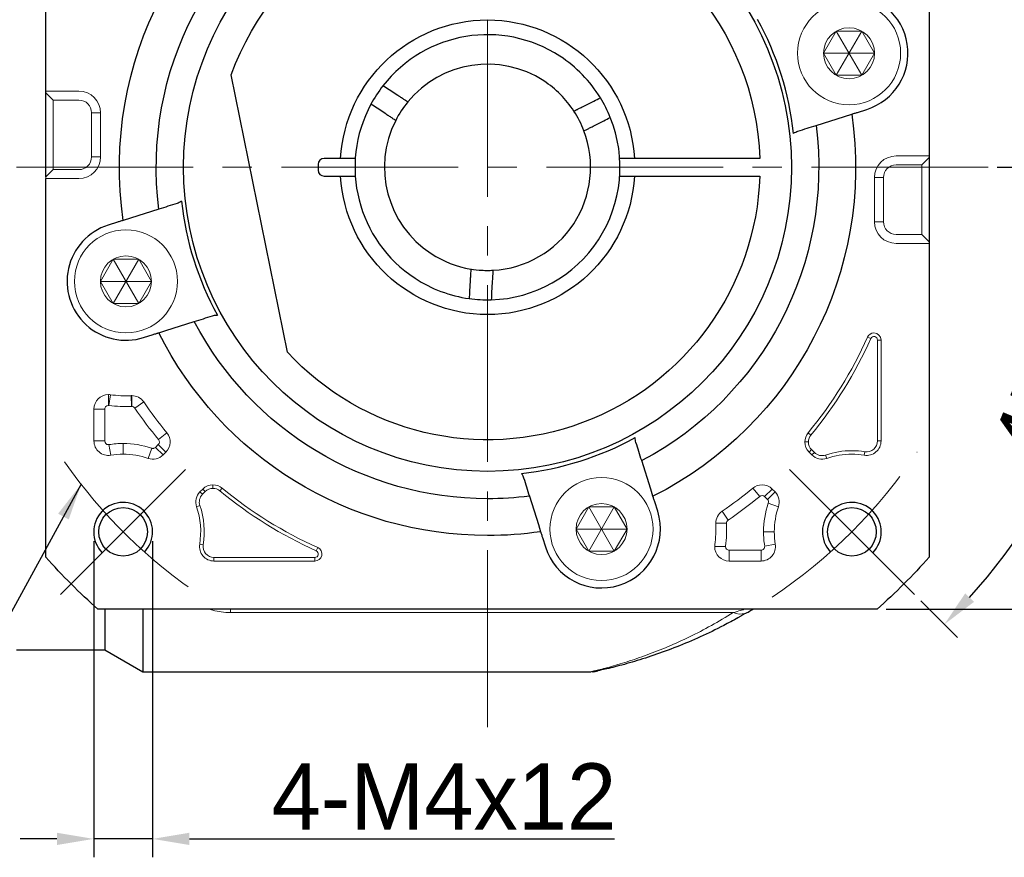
# Model space of a CAD drawing. Header units: millimetres. Extents: x 1333 to 1836, y 975 to 1331.
# Tile 3 of 11: x 1398 to 1465, y 1163 to 1220. Entities that reach past the tile are written whole.
import ezdxf

# ---------------------------------------------------------------- set-up
doc = ezdxf.new("R2010")
doc.units = ezdxf.units.MM
doc.header["$PDSIZE"] = -5
doc.linetypes.add('点画线', pattern=[18, 12, -2, 2, -2])
doc.layers.get('0').update_dxf_attribs({"lineweight": 18})
doc.layers.get('Defpoints').update_dxf_attribs({"lineweight": 18})
for name, color, linetype, lineweight in [('7中心线层', 7, '点画线', 18), ('尺寸线', 7, 'Continuous', 18), ('尺寸线层', 3, 'Continuous', 18), ('粗实线', 7, 'Continuous', 50), ('细实线', 7, 'Continuous', 18)]:
    doc.layers.add(name, color=color, linetype=linetype, lineweight=lineweight)
doc.styles.add('工程字', font='txt')
doc.dimstyles.new('副本 ISO-25', dxfattribs={"dimtxt": 4.5, "dimasz": 2.5, "dimexe": 1.25, "dimexo": 0.625, "dimtad": 1, "dimtxsty": '工程字', "dimcen": 2.5, "dimdle": 5, "dimadec": 0, "dimazin": 0, "dimtfac": 1, "dimtmove": 0, "dimatfit": 3, "dimfxl": 1, "dimtolj": 1, "dimarcsym": 0})

# ---------------------------------------------------------------- blocks, each defined once
blk = doc.blocks.new('*D80')
at = {"layer": 'Defpoints', "color": 0, "lineweight": -2}
for p in [(1402.78, 1184.766), (1406.78, 1184.766), (1402.78, 1163.923)]:
    blk.add_point(p, dxfattribs=at)
at = {"layer": '尺寸线层', "color": 0, "lineweight": -2}
for p, q in [((1402.78, 1184.141), (1402.78, 1162.673)), ((1406.78, 1184.141), (1406.78, 1162.673)), ((1400.28, 1163.923), (1397.78, 1163.923)), ((1406.78, 1163.923), (1402.78, 1163.923)), ((1409.28, 1163.923), (1438.144, 1163.923))]:
    blk.add_line(p, q, dxfattribs=at)
for points in [[(1400.28, 1163.506), (1400.28, 1164.34), (1402.78, 1163.923)], [(1409.28, 1164.34), (1409.28, 1163.506), (1406.78, 1163.923)]]:
    blk.add_solid(points, dxfattribs=at)
at = {"layer": '尺寸线层', "color": 0, "insert": (1426.571, 1166.798), "char_height": 4.5, "attachment_point": 5, "style": '工程字'}
blk.add_mtext('\\A1;4-M4x12', dxfattribs=at)
blk = doc.blocks.new('*D81')
at = {"layer": 'Defpoints', "color": 0, "lineweight": -2}
for p in [(1455.986, 1239.515), (1455.986, 1179.515), (1481.364, 1179.515)]:
    blk.add_point(p, dxfattribs=at)
at = {"layer": '尺寸线层', "color": 0, "lineweight": -2}
for p, q in [((1456.611, 1239.515), (1482.614, 1239.515)), ((1481.364, 1237.015), (1481.364, 1182.015)), ((1456.611, 1179.515), (1482.614, 1179.515))]:
    blk.add_line(p, q, dxfattribs=at)
for points in [[(1481.781, 1237.015), (1480.947, 1237.015), (1481.364, 1239.515)], [(1480.947, 1182.015), (1481.781, 1182.015), (1481.364, 1179.515)]]:
    blk.add_solid(points, dxfattribs=at)
at = {"layer": '尺寸线层', "color": 0, "insert": (1478.489, 1209.515), "char_height": 4.5, "attachment_point": 5, "rotation": 90, "style": '工程字'}
blk.add_mtext('\\A1;60', dxfattribs=at)
blk = doc.blocks.new('*D82')
at = {"layer": 'Defpoints', "color": 0, "lineweight": -2}
for p in [(1458.52, 1238.506), (1450.034, 1230.021), (1471.892, 1220.866), (1375.615, 1209.515), (1463.528, 1209.515)]:
    blk.add_point(p, dxfattribs=at)
at = {"layer": '尺寸线层', "color": 0, "lineweight": -2}
for p, q in [((1458.962, 1238.948), (1461.424, 1241.411)), ((1464.153, 1209.515), (1474.636, 1209.515))]:
    blk.add_line(p, q, dxfattribs=at)
blk.add_arc((1429.528, 1209.515), 43.858, 3.26643, 41.73357, dxfattribs=at)
for points in [[(1462.56, 1238.996), (1461.954, 1238.423), (1460.541, 1240.527)], [(1472.899, 1212.002), (1473.731, 1212.025), (1473.386, 1209.515)]]:
    blk.add_solid(points, dxfattribs=at)
at = {"layer": '尺寸线层', "color": 0, "insert": (1472.704, 1227.399), "char_height": 4.5, "attachment_point": 5, "rotation": 292.5, "style": '工程字'}
blk.add_mtext('\\A1;45%%d', dxfattribs=at)
blk = doc.blocks.new('*D83')
at = {"layer": 'Defpoints', "color": 0, "lineweight": -2}
for p in [(1375.615, 1209.515), (1463.528, 1209.515), (1450.034, 1189.008), (1467.532, 1187.573), (1458.52, 1180.523)]:
    blk.add_point(p, dxfattribs=at)
at = {"layer": '尺寸线层', "color": 0, "lineweight": -2}
for p, q in [((1464.153, 1209.515), (1474.661, 1209.515)), ((1458.962, 1180.081), (1461.442, 1177.601))]:
    blk.add_line(p, q, dxfattribs=at)
blk.add_arc((1429.528, 1209.515), 43.883, 318.26459, 356.73541, dxfattribs=at)
for points in [[(1473.756, 1207.004), (1472.923, 1207.027), (1473.411, 1209.515)], [(1461.972, 1180.588), (1462.578, 1180.016), (1460.558, 1178.485)]]:
    blk.add_solid(points, dxfattribs=at)
at = {"layer": '尺寸线层', "color": 0, "insert": (1467.414, 1193.822), "char_height": 4.5, "attachment_point": 5, "rotation": 67.5, "style": '工程字'}
blk.add_mtext('\\A1;45%%d', dxfattribs=at)

msp = doc.modelspace()

# ---------------------------------------------------------------- linework, layer by layer
for p, q in [((1399.5283, 1214.5703), (1399.5283, 1214.68)), ((1399.5283, 1214.68), (1400.0283, 1214.68)), ((1399.5283, 1214.5703), (1400.0283, 1214.0715)), ((1399.5283, 1213.5727), (1399.5283, 1214.5703)), ((1400.0283, 1214.68), (1401.7783, 1214.68)), ((1400.0283, 1214.0715), (1401.7783, 1214.0715)), ((1399.5283, 1209.8549), (1399.5283, 1213.5727)), ((1402.636, 1213.2138), (1402.7458, 1213.2138)), ((1402.636, 1213.2138), (1402.636, 1210.2138)), ((1403.2446, 1213.2138), (1402.7458, 1213.2138)), ((1403.2446, 1213.2138), (1403.2446, 1210.2138)), ((1399.5283, 1208.8573), (1399.5283, 1209.8549)), ((1402.636, 1210.2138), (1402.7458, 1210.2138)), ((1403.2446, 1210.2138), (1402.7458, 1210.2138)), ((1457.2783, 1210.2816), (1459.0283, 1210.2816)), ((1459.5283, 1210.2816), (1459.0283, 1210.2816)), ((1459.5283, 1210.1718), (1459.0283, 1209.6731)), ((1459.5283, 1210.2816), (1459.5283, 1210.1718)), ((1459.5283, 1210.1718), (1459.5283, 1209.1743)), ((1399.5283, 1208.8573), (1400.0283, 1209.3561)), ((1401.7783, 1209.3561), (1400.0283, 1209.3561)), ((1457.2783, 1209.6731), (1459.0283, 1209.6731)), ((1459.5283, 1209.1743), (1459.5283, 1205.4564)), ((1399.5283, 1208.7475), (1399.5283, 1208.8573)), ((1399.5283, 1208.7475), (1400.0283, 1208.7475)), ((1401.7783, 1208.7475), (1400.0283, 1208.7475)), ((1455.812, 1205.8154), (1455.812, 1208.8154)), ((1456.4206, 1205.8154), (1456.4206, 1208.8154)), ((1459.5283, 1205.4564), (1459.5283, 1204.4589)), ((1459.0283, 1204.9576), (1457.2783, 1204.9576)), ((1459.5283, 1204.4589), (1459.0283, 1204.9576)), ((1459.5283, 1204.4589), (1459.5283, 1204.3491)), ((1459.0283, 1204.3491), (1457.2783, 1204.3491)), ((1459.5283, 1204.3491), (1459.0283, 1204.3491)), ((1455.5593, 1197.8863), (1455.3396, 1197.9845)), ((1456.0181, 1197.7885), (1456.2588, 1197.7885)), ((1456.0181, 1197.7885), (1456.0181, 1190.9351)), ((1456.2588, 1190.9351), (1456.2588, 1197.7885)), ((1403.7783, 1193.3531), (1403.7783, 1194.0834)), ((1403.8124, 1193.3509), (1403.9118, 1194.0743)), ((1405.3544, 1193.2804), (1405.3213, 1194.0098)), ((1405.3657, 1193.2806), (1405.3657, 1194.0108)), ((1402.7978, 1193.1029), (1402.7978, 1190.9351)), ((1403.528, 1193.1029), (1402.7978, 1193.1029)), ((1403.528, 1190.9351), (1403.528, 1193.1029)), ((1405.5725, 1193.1714), (1406.1756, 1193.5829)), ((1407.1854, 1191.0274), (1407.7479, 1191.4929)), ((1451.4941, 1191.3395), (1451.3087, 1191.4929)), ((1403.528, 1190.9351), (1402.7978, 1190.9351)), ((1403.8184, 1190.688), (1403.9354, 1189.9673)), ((1404.7796, 1190.0354), (1404.7796, 1190.7655)), ((1406.7226, 1190.4422), (1406.4861, 1189.7514)), ((1407.1695, 1190.6909), (1406.9807, 1190.502)), ((1406.9807, 1190.502), (1407.497, 1189.9857)), ((1407.1695, 1190.6909), (1407.6858, 1190.1745)), ((1451.3243, 1190.8679), (1451.0836, 1190.8679)), ((1456.0181, 1190.9351), (1456.2588, 1190.9351)), ((1407.497, 1189.9857), (1407.6858, 1190.1745)), ((1451.541, 1190.3447), (1451.3708, 1190.1745)), ((1451.3708, 1190.1745), (1451.5596, 1189.9857)), ((1451.7298, 1190.1559), (1451.541, 1190.3447)), ((1451.7298, 1190.1559), (1451.5596, 1189.9857)), ((1452.4925, 1189.9791), (1452.5705, 1189.7514)), ((1455.1598, 1190.2049), (1455.1212, 1189.9673)), ((1410.8816, 1187.7186), (1410.8816, 1187.9593)), ((1411.3532, 1187.5488), (1411.5066, 1187.7342)), ((1448.0154, 1187.1716), (1447.55, 1187.7342)), ((1410.1883, 1187.6721), (1409.9994, 1187.4832)), ((1410.1696, 1187.313), (1409.9994, 1187.4832)), ((1410.1696, 1187.313), (1410.3585, 1187.5019)), ((1410.3585, 1187.5019), (1410.1883, 1187.6721)), ((1448.352, 1187.1558), (1448.8683, 1187.6721)), ((1448.352, 1187.1558), (1448.5409, 1186.9669)), ((1448.5409, 1186.9669), (1449.0572, 1187.4832)), ((1449.0572, 1187.4832), (1448.8683, 1187.6721)), ((1409.9928, 1186.5503), (1409.7651, 1186.4724)), ((1448.6007, 1186.7089), (1449.2915, 1186.4724)), ((1445.8715, 1185.5587), (1445.46, 1186.1619)), ((1445.7622, 1185.3519), (1445.032, 1185.3519)), ((1449.0075, 1184.7658), (1448.2774, 1184.7658)), ((1410.2186, 1183.8831), (1409.981, 1183.9216)), ((1445.6898, 1183.7646), (1444.9594, 1183.7646)), ((1448.3548, 1183.8047), (1449.0756, 1183.9216)), ((1417.9001, 1183.4835), (1417.9982, 1183.7033)), ((1448.1078, 1183.5143), (1445.9399, 1183.5143)), ((1445.9399, 1183.5143), (1445.9399, 1182.7841)), ((1448.1078, 1183.5143), (1448.1078, 1182.7841)), ((1417.8023, 1183.0248), (1410.9488, 1183.0248)), ((1410.9488, 1183.0248), (1410.9488, 1182.7841)), ((1410.9488, 1182.7841), (1417.8023, 1182.7841)), ((1417.8023, 1183.0248), (1417.8023, 1182.7841)), ((1445.9399, 1182.7841), (1448.1078, 1182.7841)), ((1412.064, 1179.2801), (1412.064, 1179.5146)), ((1446.2172, 1179.2801), (1412.064, 1179.2801))]:
    msp.add_line(p, q)
for centre in [(1454.0865, 1217.2577), (1404.9701, 1201.7714), (1437.2715, 1184.9564)]:
    msp.add_circle(centre, 1.7321)
at = {"extrusion": (0, 0, -1)}
for centre, radius, start, end in [((-1401.7783, 1213.2138), 1.4663, 90, 180), ((-1401.7783, 1213.2138), 0.8577, 90, 180), ((-1401.7783, 1210.2138), 1.4663, 180, 270), ((-1401.7783, 1210.2138), 0.8577, 180, 270), ((-1457.2783, 1208.8154), 1.4663, 0, 90), ((-1457.2783, 1208.8154), 0.8577, 0, 90), ((-1457.2783, 1205.8154), 1.4663, 270, 0), ((-1457.2783, 1205.8154), 0.8577, 270, 0), ((-1429.5283, 1209.5146), 28.2695, 204.070615, 219.60525), ((-1404.9701, 1201.7714), 7.7695, 267.40882, 277.82827), ((-1429.5283, 1209.5146), 28.2695, 320.39475, 325.697413), ((-1452.0641, 1190.8679), 0.7398, 0, 39.60525), ((-1452.0641, 1190.8679), 0.7398, 315, 0), ((-1455.2783, 1190.9351), 0.7398, 180, 279.218623), ((-1404.7796, 1184.7658), 5.2695, 80.781377, 90), ((-1404.7796, 1184.7658), 5.2695, 90, 108.896119), ((-1452.253, 1190.679), 0.7398, 251.103881, 315), ((-1454.277, 1184.7658), 5.2695, 71.103881, 90), ((-1454.277, 1184.7658), 5.2695, 90, 99.218623), ((-1429.5283, 1209.5146), 28.2695, 294.070615, 309.60525), ((-1429.5283, 1209.5146), 28.2695, 230.39475, 235.697413), ((-1410.6927, 1186.7899), 0.7398, 341.103881, 45), ((-1410.8816, 1186.9788), 0.7398, 45, 90), ((-1410.8816, 1186.9788), 0.7398, 90, 129.60525), ((-1404.7796, 1184.7658), 5.2695, 161.103881, 189.218623), ((-1454.277, 1184.7658), 5.2695, 0, 18.896119), ((-1437.2715, 1184.9564), 7.7695, 177.40882, 187.82827), ((-1454.277, 1184.7658), 5.2695, 350.781377, 0), ((-1410.9488, 1183.7646), 0.7398, 270, 9.218623)]:
    msp.add_arc(centre, radius, start, end, dxfattribs=at)
for centre, radius, start, end in [((1429.5283, 1209.5146), 28.5102, 320.39475, 335.929385), ((1455.7783, 1197.7885), 0.4805, 90, 155.929385), ((1455.7783, 1197.7885), 0.4805, 0, 90), ((1403.7783, 1193.1029), 0.9805, 90, 180), ((1403.7783, 1193.1029), 0.9805, 82.17173, 90), ((1405.3657, 1193.0303), 0.9805, 90, 92.59118), ((1405.3657, 1193.0303), 0.9805, 34.302587, 90), ((1404.9701, 1201.7714), 8.4997, 262.17173, 272.59118), ((1429.5283, 1209.5146), 28.9997, 214.302587, 219.60525), ((1406.9925, 1190.8679), 0.9805, 315, 39.60525), ((1452.0641, 1190.8679), 0.9805, 140.39475, 180), ((1403.7783, 1190.9351), 0.9805, 180, 279.218623), ((1404.7796, 1184.7658), 5.9997, 90, 99.218623), ((1404.7796, 1184.7658), 5.9997, 71.103881, 90), ((1452.0641, 1190.8679), 0.9805, 180, 225), ((1455.2783, 1190.9351), 0.9805, 260.781377, 0), ((1406.8036, 1190.679), 0.9805, 251.103881, 315), ((1452.253, 1190.679), 0.9805, 225, 288.896119), ((1454.277, 1184.7658), 5.5102, 90, 108.896119), ((1454.277, 1184.7658), 5.5102, 80.781377, 90), ((1410.8816, 1186.9788), 0.9805, 90, 135), ((1410.8816, 1186.9788), 0.9805, 50.39475, 90), ((1448.175, 1186.9788), 0.9805, 90, 129.60525), ((1448.175, 1186.9788), 0.9805, 45, 90), ((1410.6927, 1186.7899), 0.9805, 135, 198.896119), ((1429.5283, 1209.5146), 28.5102, 230.39475, 245.929385), ((1429.5283, 1209.5146), 28.9997, 304.302587, 309.60525), ((1448.3639, 1186.7899), 0.9805, 341.103881, 45), ((1404.7796, 1184.7658), 5.5102, 350.781377, 18.896119), ((1454.277, 1184.7658), 5.9997, 161.103881, 180), ((1446.0125, 1185.3519), 0.9805, 124.302587, 180), ((1446.0125, 1185.3519), 0.9805, 180, 182.59118), ((1437.2715, 1184.9564), 8.4997, 352.17173, 2.59118), ((1454.277, 1184.7658), 5.9997, 180, 189.218623), ((1410.9488, 1183.7646), 0.9805, 170.781377, 270), ((1445.9399, 1183.7646), 0.9805, 172.17173, 180), ((1445.9399, 1183.7646), 0.9805, 180, 270), ((1448.1078, 1183.7646), 0.9805, 270, 9.218623), ((1417.8023, 1183.2646), 0.4805, 270, 65.929385)]:
    msp.add_arc(centre, radius, start, end)
msp.add_ellipse((1446.2172, 1181.0456), major_axis=(-1.0114, 1.7254), ratio=0.6888272, start_param=2.4365012, end_param=2.9666747)
for points, knots in [([(1455.5593, 1197.8863), (1455.591, 1197.9296), (1455.6543, 1198.0159), (1455.8315, 1198.0378), (1455.9843, 1197.9456), (1456.0068, 1197.8409), (1456.0181, 1197.7885)], [0, 0, 0, 0, 0.2504474, 0.5, 0.7495526, 1, 1, 1, 1]), ([(1403.528, 1193.1029), (1403.5442, 1193.1707), (1403.5763, 1193.3055), (1403.7112, 1193.3373), (1403.7783, 1193.3531)], [0, 0, 0, 0, 0.5025738, 1, 1, 1, 1]), ([(1405.3657, 1193.2806), (1405.4068, 1193.2752), (1405.4892, 1193.2643), (1405.5447, 1193.2024), (1405.5725, 1193.1714)], [0, 0, 0, 0, 0.499116, 1, 1, 1, 1]), ([(1403.8184, 1190.688), (1403.8051, 1190.6866), (1403.7289, 1190.6784), (1403.5747, 1190.7399), (1403.5436, 1190.87), (1403.528, 1190.9351)], [0, 0, 0, 0, 0.0952819, 0.5467814, 1, 1, 1, 1]), ([(1406.9807, 1190.502), (1406.9425, 1190.4745), (1406.8886, 1190.4358), (1406.7948, 1190.4252), (1406.7494, 1190.4359), (1406.7226, 1190.4422)], [0, 0, 0, 0, 0.4976567, 0.7030632, 1, 1, 1, 1]), ([(1407.1854, 1191.0274), (1407.2151, 1190.9698), (1407.2745, 1190.8546), (1407.2045, 1190.7454), (1407.1695, 1190.6909)], [0, 0, 0, 0, 0.5, 1, 1, 1, 1]), ([(1448.0154, 1187.1716), (1448.0731, 1187.2013), (1448.1883, 1187.2608), (1448.2974, 1187.1908), (1448.352, 1187.1558)], [0, 0, 0, 0, 0.5, 1, 1, 1, 1]), ([(1445.7622, 1185.3519), (1445.7677, 1185.3931), (1445.7786, 1185.4755), (1445.8405, 1185.5309), (1445.8715, 1185.5587)], [0, 0, 0, 0, 0.499116, 1, 1, 1, 1]), ([(1445.9399, 1183.5143), (1445.8722, 1183.5304), (1445.7373, 1183.5626), (1445.7056, 1183.6975), (1445.6898, 1183.7646)], [0, 0, 0, 0, 0.5025738, 1, 1, 1, 1]), ([(1448.3548, 1183.8047), (1448.347, 1183.7279), (1448.3313, 1183.5744), (1448.1823, 1183.5343), (1448.1078, 1183.5143)], [0, 0, 0, 0, 0.500011, 1, 1, 1, 1]), ([(1417.9001, 1183.4835), (1417.9433, 1183.4518), (1418.0296, 1183.3886), (1418.0516, 1183.2114), (1417.9593, 1183.0586), (1417.8547, 1183.0361), (1417.8023, 1183.0248)], [0, 0, 0, 0, 0.2504474, 0.5, 0.7495526, 1, 1, 1, 1]), ([(1410.7041, 1179.5052), (1410.7621, 1179.4854), (1410.8213, 1179.4666), (1411.0591, 1179.3971), (1411.2483, 1179.3546), (1411.6484, 1179.2957), (1411.8534, 1179.2801), (1412.064, 1179.2801)], [0, 0, 0, 0, 0.1454819, 0.1454819, 0.572741, 0.572741, 1, 1, 1, 1]), ([(1436.759, 1175.3197), (1436.798, 1175.329), (1437.0508, 1175.3899), (1437.7619, 1175.5689), (1438.9924, 1175.9299), (1440.3559, 1176.3957), (1441.7838, 1176.9609), (1443.2511, 1177.6275), (1444.734, 1178.3888), (1445.7225, 1178.9828), (1446.2172, 1179.2801)], [0, 0, 0, 0, 0.0287584, 0.1679333, 0.3071957, 0.4454802, 0.5836293, 0.7220356, 0.8609002, 1, 1, 1, 1]), ([(1446.2172, 1179.2801), (1446.3952, 1179.333), (1446.6697, 1179.4145), (1446.8882, 1179.4821), (1446.9322, 1179.4958), (1446.9366, 1179.4972)], [0, 0, 0, 0, 0.6302264, 0.9714081, 1, 1, 1, 1]), ([(1436.5269, 1175.2652), (1436.5224, 1175.2641), (1436.5159, 1175.2625), (1436.5764, 1175.2766), (1436.703, 1175.3064), (1436.759, 1175.3197)], [0, 0, 0, 0, 0.0002341, 0.6278325, 1, 1, 1, 1])]:
    msp.add_open_spline(points, degree=3, knots=knots)
for points, degree in [([(1403.7783, 1193.3531), (1403.7897, 1193.3531), (1403.8011, 1193.3524), (1403.8124, 1193.3509)], 3), ([(1405.3544, 1193.2804), (1405.3657, 1193.2806)], 1), ([(1448.5409, 1186.9669), (1448.5692, 1186.9282), (1448.6259, 1186.8507), (1448.6091, 1186.7561), (1448.6007, 1186.7089)], 3), ([(1445.7625, 1185.3406), (1445.7622, 1185.3519)], 1), ([(1445.6898, 1183.7646), (1445.6897, 1183.776), (1445.6905, 1183.7874), (1445.6919, 1183.7987)], 3)]:
    msp.add_open_spline(points, degree=degree)
at = {"layer": '7中心线层'}
for p, q in [((1429.5283, 1171.5146), (1429.5283, 1247.5146)), ((1463.5283, 1209.5146), (1375.6148, 1209.5146)), ((1409.0222, 1189.0085), (1399.8298, 1179.8161)), ((1450.0344, 1189.0085), (1458.5197, 1180.5232))]:
    msp.add_line(p, q, dxfattribs=at)
for start, end in [(303.521659, 326.478341), (214.822638, 236.478341)]:
    msp.add_arc((1429.5283, 1209.5146), 35, start, end, dxfattribs=at)
at = {"layer": '尺寸线'}
for p, q in [((1400.0283, 1214.0715), (1400.0283, 1209.3561)), ((1459.0283, 1209.6731), (1459.0283, 1204.9576)), ((1456.4206, 1208.8154), (1455.812, 1208.8154)), ((1456.4206, 1205.8154), (1455.812, 1205.8154))]:
    msp.add_line(p, q, dxfattribs=at)
at = {"layer": '尺寸线', "color": 0, "lineweight": -2}
for centre, start, end in [((1404.7796, 1184.7658), 317.046713, 225), ((1454.277, 1184.7658), 315, 222.953287)]:
    msp.add_arc(centre, 2, start, end, dxfattribs=at)
at = {"layer": '粗实线', "linetype": 'Continuous', "lineweight": 30}
for p, q in [((1399.5283, 1208.8573), (1399.5283, 1235.9721)), ((1399.5283, 1208.8573), (1399.5283, 1235.9721)), ((1459.5283, 1235.9721), (1459.5283, 1204.3491)), ((1459.5283, 1235.9721), (1459.5283, 1204.3491)), ((1415.9355, 1196.9652), (1412.1211, 1215.7786)), ((1423.4388, 1214.3888), (1422.8503, 1214.7733)), ((1436.117, 1213.6894), (1436.7442, 1214.0069)), ((1422.6184, 1213.1331), (1422.0299, 1213.5176)), ((1454.6533, 1213.2423), (1455.2893, 1213.4429)), ((1436.7943, 1212.3511), (1437.4215, 1212.6685)), ((1451.8479, 1212.3578), (1453.7837, 1212.9681)), ((1453.7837, 1212.9681), (1454.2669, 1213.1205)), ((1419.5463, 1210.1146), (1418.4283, 1210.1146)), ((1448.0186, 1210.1146), (1439.5103, 1210.1146)), ((1418.0283, 1209.7146), (1418.0283, 1209.3146)), ((1399.5283, 1183.0571), (1399.5283, 1208.7475)), ((1399.5283, 1183.0571), (1399.5283, 1208.7475)), ((1418.4283, 1208.9146), (1419.5463, 1208.9146)), ((1439.5103, 1208.9146), (1448.0186, 1208.9146)), ((1407.2087, 1206.6713), (1405.2729, 1206.061)), ((1404.4033, 1205.7868), (1403.7673, 1205.5863)), ((1405.2729, 1206.061), (1404.7897, 1205.9086)), ((1459.5283, 1204.3491), (1459.5283, 1183.0571)), ((1459.5283, 1204.3491), (1459.5283, 1183.0571)), ((1428.3518, 1201.8038), (1428.3131, 1201.1019)), ((1429.8495, 1201.7212), (1429.8108, 1201.0193)), ((1407.1954, 1198.2789), (1407.6786, 1198.4313)), ((1407.6786, 1198.4313), (1409.6143, 1199.0416)), ((1406.1729, 1197.9565), (1406.809, 1198.1571)), ((1440.6116, 1187.6649), (1440.0013, 1189.6006)), ((1432.3715, 1187.1949), (1432.9819, 1185.2592)), ((1440.764, 1187.1816), (1440.6116, 1187.6649)), ((1441.0863, 1186.1592), (1440.8858, 1186.7953)), ((1432.9819, 1185.2592), (1433.1342, 1184.776)), ((1433.2561, 1184.3896), (1433.4566, 1183.7535)), ((1455.9858, 1179.5146), (1403.0708, 1179.5146)), ((1455.9858, 1179.5146), (1403.0708, 1179.5146)), ((1403.5283, 1179.5145), (1403.5283, 1176.7646)), ((1406.1264, 1179.5141), (1406.1264, 1175.2646)), ((1397.5283, 1176.7646), (1403.5283, 1176.7646)), ((1403.5283, 1176.7646), (1406.1264, 1175.2646)), ((1406.1264, 1175.2646), (1436.5434, 1175.2646))]:
    msp.add_line(p, q, dxfattribs=at)
for centre in [(1404.7796, 1184.7658), (1454.277, 1184.7658)]:
    msp.add_circle(centre, 1.65, dxfattribs=at)
at = {"layer": '粗实线', "linetype": 'Continuous', "lineweight": 30, "extrusion": (0, 0, -1)}
for radius, start, end in [(25, 351.706896, 63.293104), (20.6414, 270, 90), (20.6414, 90, 270), (22.5, 352.740348, 62.259652), (18.5, 19.791512, 178.141433), (10, 3.439813, 176.560187), (25, 171.706896, 243.293104), (22.5, 172.740348, 242.259652), (18.5, 181.858567, 317.285651), (10, 183.439813, 356.560187), (22.5, 270, 332.259652), (25, 270, 333.293104), (22.5, 262.740348, 270), (25, 261.706896, 270), (40, 311.409622, 318.590378), (40, 311.409622, 318.590378), (40, 221.409622, 228.590378), (40, 221.409622, 228.590378)]:
    msp.add_arc((-1429.5283, 1209.5146), radius, start, end, dxfattribs=at)
at = {"layer": '粗实线', "linetype": 'Continuous', "lineweight": 30}
for centre, radius, start, end in [((1454.0865, 1217.2577), 4, 287.500017, 90), ((1429.5283, 1209.5146), 20.9162, 6.317702, 28.682298), ((1429.5283, 1209.5146), 9, 56.84238, 142.062189), ((1429.5283, 1209.5146), 7, 56.84238, 140.691741), ((1429.5283, 1209.5146), 9, 31.622572, 56.84238), ((1429.5283, 1209.5146), 7, 32.99302, 56.84238), ((1429.5283, 1209.5146), 9, 142.061948, 151.622258), ((1429.5283, 1209.5146), 9, 22.062552, 31.622862), ((1429.5283, 1209.5146), 9, 151.622572, 236.84238), ((1429.5283, 1209.5146), 7, 152.99302, 236.84238), ((1429.5283, 1209.5146), 9, 271.622572, 22.062189), ((1429.5283, 1209.5146), 7, 272.99302, 20.691741), ((1418.4283, 1209.7146), 0.4, 90, 180), ((1418.4283, 1209.3146), 0.4, 180, 270), ((1429.5283, 1209.5146), 20.9162, 186.317702, 208.682298), ((1404.9701, 1201.7714), 4, 107.5, 287.5), ((1429.5283, 1209.5146), 7, 236.84238, 260.691741), ((1429.5283, 1209.5146), 9, 236.84238, 262.062189), ((1429.5283, 1209.5146), 9, 262.063596, 271.621213), ((1429.5283, 1209.5146), 20.9162, 276.317702, 298.682298), ((1437.2715, 1184.9564), 4, 197.500017, 17.5)]:
    msp.add_arc(centre, radius, start, end, dxfattribs=at)
for centre, major_axis, ratio, start_param, end_param in [((1446.2172, 1181.0456), (-1.0114, 1.7254), 0.6888272, 2.966675, 3.1415927), ((1436.5852, 1177.278), (0.4277, -1.9537), 0.9910457, 6.0657882, 6.2831853)]:
    msp.add_ellipse(centre, major_axis=major_axis, ratio=ratio, start_param=start_param, end_param=end_param, dxfattribs=at)
for points, degree in [([(1422.8503, 1214.7733), (1422.7103, 1214.8648), (1422.5702, 1214.9563), (1422.4302, 1215.0478)], 3), ([(1424.1121, 1213.949), (1423.796, 1213.563), (1423.5182, 1213.1378), (1423.2916, 1212.6933)], 3), ([(1436.7442, 1214.0069), (1436.8935, 1214.0824), (1437.0427, 1214.1579), (1437.192, 1214.2335)], 3), ([(1422.0299, 1213.5176), (1421.8899, 1213.6091), (1421.7498, 1213.7006), (1421.6098, 1213.7921)], 3), ([(1436.0768, 1211.988), (1435.9005, 1212.4547), (1435.6711, 1212.9079), (1435.3995, 1213.3263)], 3), ([(1437.4215, 1212.6685), (1437.5708, 1212.744), (1437.72, 1212.8196), (1437.8693, 1212.8951)], 3), ([(1450.3174, 1211.8162), (1450.4144, 1211.8888), (1450.5142, 1211.9373), (1450.616, 1211.9694)], 3), ([(1450.616, 1211.9694), (1451.0271, 1212.099), (1451.4377, 1212.2285), (1451.8479, 1212.3578)], 3), ([(1408.7392, 1207.2129), (1408.6422, 1207.1403), (1408.5424, 1207.0919), (1408.4406, 1207.0598)], 3), ([(1408.4406, 1207.0598), (1408.0296, 1206.9302), (1407.6189, 1206.8007), (1407.2087, 1206.6713)], 3), ([(1428.3131, 1201.1019), (1428.3038, 1200.9348), (1428.2946, 1200.7678), (1428.2854, 1200.6008)], 3), ([(1429.8108, 1201.0193), (1429.8016, 1200.8522), (1429.7924, 1200.6852), (1429.7831, 1200.5182)], 3), ([(1409.6143, 1199.0416), (1410.0246, 1199.171), (1410.4352, 1199.3004), (1410.8463, 1199.43)], 3), ([(1410.8463, 1199.43), (1410.9391, 1199.4593), (1411.0384, 1199.4763), (1411.147, 1199.4763)], 3), ([(1411.147, 1199.4763), (1411.1574, 1199.4763), (1411.168, 1199.4762), (1411.1787, 1199.4758)], 3), ([(1439.6128, 1190.8325), (1439.5808, 1190.9343), (1439.5632, 1191.0439), (1439.5671, 1191.1649)], 3), ([(1440.0013, 1189.6006), (1439.8719, 1190.0108), (1439.7425, 1190.4215), (1439.6128, 1190.8325)], 3), ([(1431.8299, 1188.7254), (1431.9025, 1188.6285), (1431.951, 1188.5286), (1431.9831, 1188.4269)], 3), ([(1431.9831, 1188.4269), (1432.1127, 1188.0158), (1432.2422, 1187.6052), (1432.3715, 1187.1949)], 3), ([(1446.4132, 1178.857), (1447.0064, 1179.2253)], 1), ([(1447.2286, 1179.3202), (1447.3455, 1179.3888), (1447.4562, 1179.4546), (1447.556, 1179.5146)], 3), ([(1436.6788, 1175.2756), (1436.6843, 1175.2633), (1436.8657, 1175.2978)], 2)]:
    msp.add_open_spline(points, degree=degree, dxfattribs=at)
for points, knots in [([(1424.114, 1213.9478), (1424.1101, 1213.9503), (1424.0991, 1213.9575), (1424.0497, 1213.9898), (1424.0125, 1214.0141), (1423.9192, 1214.075), (1423.8618, 1214.1126), (1423.7347, 1214.1956), (1423.6632, 1214.2423), (1423.5405, 1214.3224), (1423.4895, 1214.3557), (1423.4388, 1214.3888)], [0, 0, 0, 0, 0.2135041, 0.2135041, 0.4269713, 0.4269713, 0.6410212, 0.6410212, 0.8562277, 0.8562277, 1, 1, 1, 1]), ([(1435.3974, 1213.3253), (1435.4015, 1213.3274), (1435.4132, 1213.3333), (1435.4659, 1213.36), (1435.5056, 1213.38), (1435.605, 1213.4304), (1435.6662, 1213.4613), (1435.8017, 1213.5299), (1435.8778, 1213.5684), (1436.0086, 1213.6346), (1436.063, 1213.6621), (1436.117, 1213.6894)], [0, 0, 0, 0, 0.2135041, 0.2135041, 0.4269713, 0.4269713, 0.6410212, 0.6410212, 0.8562277, 0.8562277, 1, 1, 1, 1]), ([(1454.2662, 1213.1203), (1454.2705, 1213.1217), (1454.2749, 1213.123), (1454.3023, 1213.1317), (1454.3233, 1213.1383), (1454.3762, 1213.155), (1454.4088, 1213.1653), (1454.4811, 1213.188), (1454.5219, 1213.2009), (1454.593, 1213.2233), (1454.6233, 1213.2329), (1454.6533, 1213.2423)], [0, 0, 0, 0, 0.2115356, 0.2115356, 0.4229944, 0.4229944, 0.6356664, 0.6356664, 0.8509644, 0.8509644, 1, 1, 1, 1]), ([(1423.2936, 1212.692), (1423.2897, 1212.6945), (1423.2787, 1212.7017), (1423.2293, 1212.734), (1423.1921, 1212.7583), (1423.0987, 1212.8193), (1423.0413, 1212.8568), (1422.9143, 1212.9398), (1422.8428, 1212.9865), (1422.7201, 1213.0667), (1422.6691, 1213.1), (1422.6184, 1213.1331)], [0, 0, 0, 0, 0.2135041, 0.2135041, 0.4269713, 0.4269713, 0.6410212, 0.6410212, 0.8562277, 0.8562277, 1, 1, 1, 1]), ([(1436.0747, 1211.9869), (1436.0788, 1211.989), (1436.0905, 1211.9949), (1436.1432, 1212.0216), (1436.1829, 1212.0417), (1436.2824, 1212.092), (1436.3435, 1212.123), (1436.479, 1212.1915), (1436.5551, 1212.23), (1436.6859, 1212.2962), (1436.7403, 1212.3237), (1436.7943, 1212.3511)], [0, 0, 0, 0, 0.2135041, 0.2135041, 0.4269713, 0.4269713, 0.6410212, 0.6410212, 0.8562277, 0.8562277, 1, 1, 1, 1]), ([(1420.5506, 1210.1146), (1420.546, 1210.1146), (1420.529, 1210.1146), (1420.455, 1210.1146), (1420.3993, 1210.1146), (1420.2597, 1210.1146), (1420.1738, 1210.1146), (1419.984, 1210.1146), (1419.8775, 1210.1146), (1419.6956, 1210.1146), (1419.6207, 1210.1146), (1419.5463, 1210.1146)], [0, 0, 0, 0, 0.2143841, 0.2143841, 0.4287539, 0.4287539, 0.6433501, 0.6433501, 0.8583945, 0.8583945, 1, 1, 1, 1]), ([(1439.5103, 1210.1146), (1439.398, 1210.1146), (1439.2841, 1210.1146), (1439.0722, 1210.1146), (1438.9711, 1210.1146), (1438.7958, 1210.1146), (1438.7191, 1210.1146), (1438.6004, 1210.1146), (1438.5567, 1210.1146), (1438.517, 1210.1146), (1438.5124, 1210.1146), (1438.5078, 1210.1146)], [0, 0, 0, 0, 0.2155949, 0.2155949, 0.4311982, 0.4311982, 0.6466607, 0.6466607, 0.8617206, 0.8617206, 1, 1, 1, 1]), ([(1419.5463, 1208.9146), (1419.6586, 1208.9146), (1419.7725, 1208.9146), (1419.9844, 1208.9146), (1420.0855, 1208.9146), (1420.2608, 1208.9146), (1420.3375, 1208.9146), (1420.4562, 1208.9146), (1420.4999, 1208.9146), (1420.5396, 1208.9146), (1420.5442, 1208.9146), (1420.5488, 1208.9146)], [0, 0, 0, 0, 0.2155949, 0.2155949, 0.4311982, 0.4311982, 0.6466607, 0.6466607, 0.8617206, 0.8617206, 1, 1, 1, 1]), ([(1438.506, 1208.9146), (1438.5106, 1208.9146), (1438.5276, 1208.9146), (1438.6016, 1208.9146), (1438.6573, 1208.9146), (1438.7969, 1208.9146), (1438.8828, 1208.9146), (1439.0726, 1208.9146), (1439.1791, 1208.9146), (1439.361, 1208.9146), (1439.4359, 1208.9146), (1439.5103, 1208.9146)], [0, 0, 0, 0, 0.2143841, 0.2143841, 0.4287539, 0.4287539, 0.6433501, 0.6433501, 0.8583945, 0.8583945, 1, 1, 1, 1]), ([(1404.7904, 1205.9089), (1404.7861, 1205.9075), (1404.7817, 1205.9061), (1404.7543, 1205.8975), (1404.7333, 1205.8908), (1404.6804, 1205.8742), (1404.6478, 1205.8639), (1404.5755, 1205.8411), (1404.5347, 1205.8282), (1404.4636, 1205.8058), (1404.4334, 1205.7963), (1404.4033, 1205.7868)], [0, 0, 0, 0, 0.2115356, 0.2115356, 0.4229944, 0.4229944, 0.6356664, 0.6356664, 0.8509644, 0.8509644, 1, 1, 1, 1]), ([(1428.3962, 1202.609), (1428.396, 1202.6045), (1428.3952, 1202.5913), (1428.392, 1202.5324), (1428.3895, 1202.488), (1428.3834, 1202.3767), (1428.3796, 1202.3082), (1428.3712, 1202.1567), (1428.3665, 1202.0714), (1428.3585, 1201.925), (1428.3551, 1201.8642), (1428.3518, 1201.8038)], [0, 0, 0, 0, 0.2135041, 0.2135041, 0.4269713, 0.4269713, 0.6410212, 0.6410212, 0.8562277, 0.8562277, 1, 1, 1, 1]), ([(1428.3961, 1202.6067), (1428.6447, 1202.5737), (1429.0205, 1202.5238), (1429.5222, 1202.5106), (1429.772, 1202.5197), (1429.8938, 1202.5241)], [0, 0, 0, 0, 0.5003656, 0.7564876, 1, 1, 1, 1]), ([(1429.8939, 1202.5264), (1429.8937, 1202.5218), (1429.893, 1202.5087), (1429.8897, 1202.4497), (1429.8872, 1202.4053), (1429.8811, 1202.2941), (1429.8773, 1202.2256), (1429.869, 1202.074), (1429.8643, 1201.9888), (1429.8562, 1201.8424), (1429.8528, 1201.7816), (1429.8495, 1201.7212)], [0, 0, 0, 0, 0.2135041, 0.2135041, 0.4269713, 0.4269713, 0.6410212, 0.6410212, 0.8562277, 0.8562277, 1, 1, 1, 1]), ([(1406.809, 1198.1571), (1406.8526, 1198.1708), (1406.8969, 1198.1848), (1406.9793, 1198.2108), (1407.0186, 1198.2232), (1407.0865, 1198.2446), (1407.1162, 1198.2539), (1407.1615, 1198.2682), (1407.178, 1198.2734), (1407.1868, 1198.2762), (1407.1912, 1198.2776), (1407.1956, 1198.279)], [0, 0, 0, 0, 0.2183987, 0.2183987, 0.4368728, 0.4368728, 0.6541149, 0.6541149, 0.8686839, 0.8686839, 1, 1, 1, 1]), ([(1440.8858, 1186.7953), (1440.872, 1186.8389), (1440.8581, 1186.8832), (1440.8321, 1186.9656), (1440.8197, 1187.0049), (1440.7983, 1187.0728), (1440.7889, 1187.1024), (1440.7746, 1187.1478), (1440.7694, 1187.1642), (1440.7667, 1187.1731), (1440.7653, 1187.1774), (1440.7639, 1187.1818)], [0, 0, 0, 0, 0.2183987, 0.2183987, 0.4368728, 0.4368728, 0.6541149, 0.6541149, 0.8686839, 0.8686839, 1, 1, 1, 1]), ([(1433.134, 1184.7767), (1433.1354, 1184.7723), (1433.1368, 1184.7679), (1433.1454, 1184.7406), (1433.152, 1184.7195), (1433.1687, 1184.6666), (1433.179, 1184.6341), (1433.2018, 1184.5618), (1433.2146, 1184.521), (1433.2371, 1184.4498), (1433.2466, 1184.4196), (1433.2561, 1184.3896)], [0, 0, 0, 0, 0.2115356, 0.2115356, 0.4229944, 0.4229944, 0.6356664, 0.6356664, 0.8509644, 0.8509644, 1, 1, 1, 1]), ([(1446.5333, 1178.929), (1446.2146, 1178.7514), (1445.365, 1178.2869), (1443.9733, 1177.6196), (1442.3742, 1176.9418), (1440.8067, 1176.3684), (1439.312, 1175.8987), (1438.1995, 1175.6017), (1437.4887, 1175.4308), (1437.1049, 1175.3441), (1436.9049, 1175.3007), (1436.9769, 1175.3164), (1437.0129, 1175.3242)], [0, 0, 0, 0, 0.0779031, 0.2075966, 0.3391669, 0.4705138, 0.6020797, 0.7347162, 0.8008385, 0.8672588, 0.9336462, 1, 1, 1, 1])]:
    msp.add_open_spline(points, degree=3, knots=knots, dxfattribs=at)
at = {"layer": '细实线', "color": 0}
for p, q in [((1454.9525, 1218.7577), (1453.2205, 1215.7577)), ((1454.9525, 1215.7577), (1453.2205, 1218.7577)), ((1455.8186, 1217.2577), (1452.3545, 1217.2577)), ((1405.8361, 1203.2714), (1404.1041, 1200.2714)), ((1405.8361, 1200.2714), (1404.1041, 1203.2714)), ((1406.7021, 1201.7714), (1403.238, 1201.7714)), ((1438.1375, 1186.4564), (1436.4055, 1183.4564)), ((1438.1375, 1183.4564), (1436.4055, 1186.4564)), ((1439.0035, 1184.9564), (1435.5394, 1184.9564))]:
    msp.add_line(p, q, dxfattribs=at)
for points in [[(1452.3545, 1217.2577), (1453.2205, 1215.7577), (1454.9525, 1215.7577), (1455.8186, 1217.2577), (1454.9525, 1218.7577), (1453.2205, 1218.7577)], [(1403.238, 1201.7714), (1404.1041, 1200.2714), (1405.8361, 1200.2714), (1406.7021, 1201.7714), (1405.8361, 1203.2714), (1404.1041, 1203.2714)], [(1435.5394, 1184.9564), (1436.4055, 1183.4564), (1438.1375, 1183.4564), (1439.0035, 1184.9564), (1438.1375, 1186.4564), (1436.4055, 1186.4564)]]:
    msp.add_lwpolyline(points, close=True, dxfattribs=at)
for centre in [(1454.0865, 1217.2577), (1404.9701, 1201.7714), (1437.2715, 1184.9564)]:
    msp.add_circle(centre, 3.5, dxfattribs=at)

# ---------------------------------------------------------------- dimensions: what is measured, and where the dimension line sits
at = {"layer": '尺寸线层'}
dim = msp.add_angular_dim_2l(base=(1471.8918, 1220.8658), line1=((1450.0344, 1230.0207), (1458.5197, 1238.506)), line2=((1463.5283, 1209.5146), (1375.6148, 1209.5146)), dimstyle='副本 ISO-25', override={"dimtxsty": '工程字'}, dxfattribs=at)
dim.commit()
dim.dimension.update_dxf_attribs({"geometry": '*D82', "text_midpoint": (1472.7039, 1227.3985)})
dim = msp.add_linear_dim(base=(1481.364, 1179.5146), p1=(1455.9858, 1239.5146), p2=(1455.9858, 1179.5146), angle=90, dimstyle='副本 ISO-25', dxfattribs=at)
dim.commit()
dim.dimension.update_dxf_attribs({"geometry": '*D81', "text_midpoint": (1478.489, 1209.5146)})
dim = msp.add_angular_dim_2l(base=(1467.5318, 1187.5733), line1=((1450.0344, 1189.0085), (1458.5197, 1180.5232)), line2=((1463.5283, 1209.5146), (1375.6148, 1209.5146)), dimstyle='副本 ISO-25', dxfattribs=at)
dim.commit()
dim.dimension.update_dxf_attribs({"geometry": '*D83', "text_midpoint": (1467.4144, 1193.8216)})
dim = msp.add_linear_dim(base=(1402.7796, 1163.923), p1=(1406.7796, 1184.7658), p2=(1402.7796, 1184.7658), text='4-M<>x12', dimstyle='副本 ISO-25', override={"dimtxsty": '工程字'}, dxfattribs=at)
dim.commit()
dim.dimension.update_dxf_attribs({"geometry": '*D80', "text_midpoint": (1426.5708, 1163.923), "dimtype": 160})

# ---------------------------------------------------------------- leaders
msp.add_leader([(1401.9249, 1187.9959), (1388.7579, 1163.923), (1379.4279, 1163.923)], dimstyle='副本 ISO-25', override={"dimgap": 0.625, "dimtad": 0}, dxfattribs=at)

doc.saveas('drawing.dxf')
